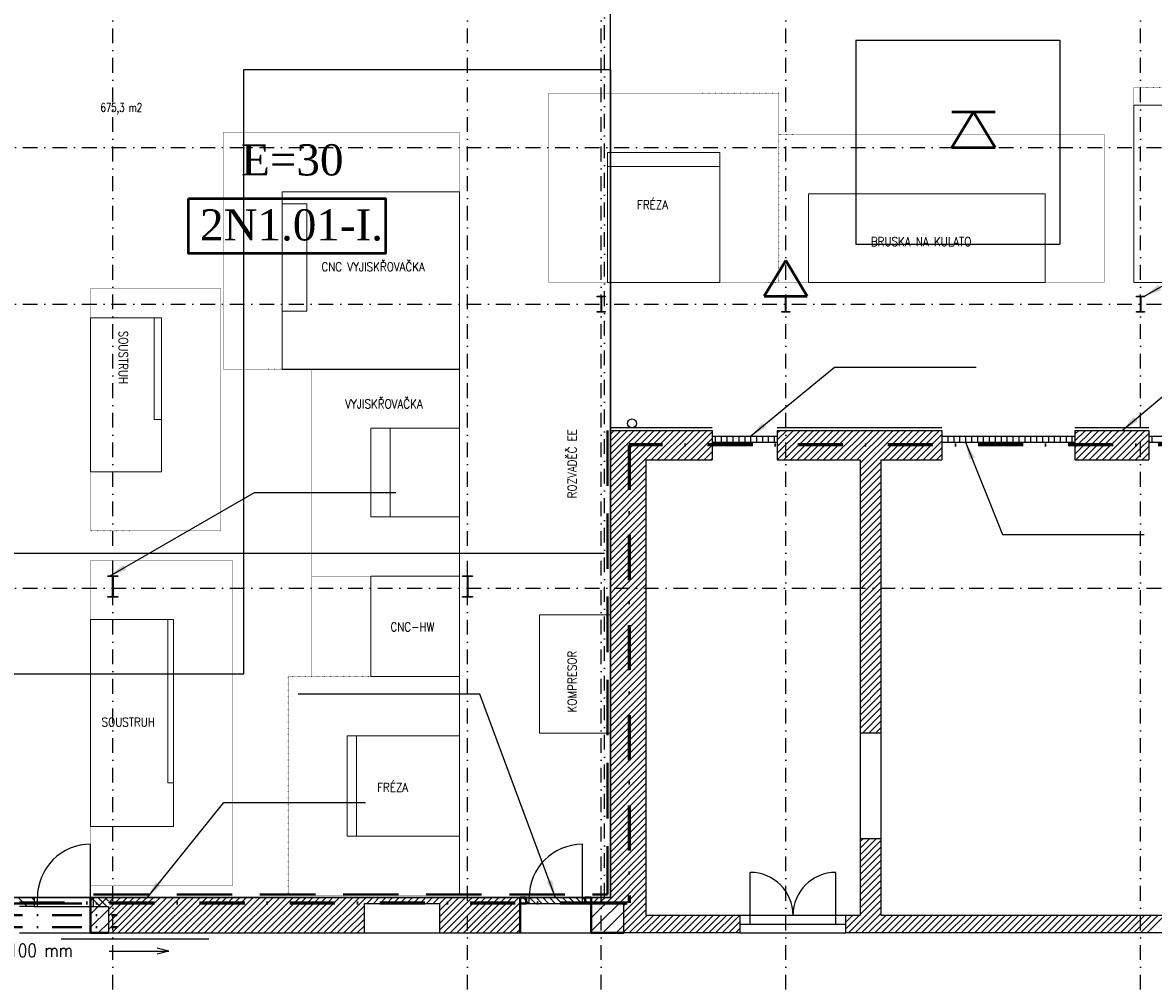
# Model space of a CAD drawing. Header units: millimetres. Extents: x 2886542 to 7567581, y -792623 to 134766.
# Tile 249 of 256: x 4902038 to 4921160, y -404342 to -388078. Entities that reach past the tile are written whole.
import ezdxf

# ---------------------------------------------------------------- set-up
doc = ezdxf.new("R2010")
doc.units = ezdxf.units.MM
for name, pattern in [('ACAD_ISO04W100', [30, 24, -3, 0, -3]), ('DASHDOT', [1, 0.5, -0.25, 0, -0.25]), ('DASHDOTX2', [50.8, 25.4, -12.7, 0, -12.7]), ('HIDDEN', [9.375, 6.25, -3.125]), ('TEČKOVANÁ', [0.25, 0, -0.25])]:
    doc.linetypes.add(name, pattern=pattern)
doc.layers.add('CKPROSTUPY_NADROVINOU', color=7, linetype='DASHDOT', lineweight=25)
doc.layers.add('IN_NS_TLUSTA', color=1, linetype='Continuous', lineweight=40)
doc.layers.add('IN_NS_VYPLNE OTVORU', color=16, linetype='Continuous')
doc.layers.add('požárničina', color=10, linetype='Continuous')
doc.styles.add('KOTY', font='SIMPLEX.SHX', dxfattribs={"width": 0.7})
doc.styles.add('ROMAND', font='romand.shx', dxfattribs={"width": 0.85})
doc.styles.add('ROMANT', font='romant')
doc.styles.get("Standard").update_dxf_attribs({"font": 'arial.ttf'})
doc.linetypes.add('HRANICE2', pattern='A,6.35,-2.54,[132,ltypeshp.shx,S=2.54,R=0,X=-2.54,Y=0],-2.54,25.4', length=36.83)
doc.dimstyles.new('úhlová', dxfattribs={"dimscale": 0.2, "dimtxt": 2.5, "dimasz": 1.5, "dimexe": 0, "dimexo": 3, "dimgap": 1, "dimtad": 1, "dimdec": 0, "dimzin": 0, "dimdsep": 46, "dimtxsty": 'ROMANT', "dimcen": 5, "dimclrd": 256, "dimclre": 256, "dimclrt": 7, "dimadec": 1, "dimazin": 0, "dimtfac": 1, "dimtdec": 0, "dimtix": 1, "dimtmove": 2, "dimatfit": 3, "dimfxl": 0, "dimtvp": 2, "dimtolj": 1, "dimtzin": 0, "dimarcsym": 0})

msp = doc.modelspace()

# ---------------------------------------------------------------- linework, layer by layer
at = {"layer": 'CKPROSTUPY_NADROVINOU', "color": 0, "ltscale": 500}
for p, q in [((4903563.4, -406428.5), (4903563.4, -379211)), ((4909563.4, -406428.5), (4909563.4, -379211)), ((4911823.4, -406428.5), (4911823.4, -379211)), ((4914943.4, -406428.5), (4914943.4, -379211)), ((4920943.4, -406428.5), (4920943.4, -379211)), ((4881037.4, -390187.4), (4945510.6, -390187.4)), ((4881037.4, -392837.4), (4945510.6, -392837.4)), ((4881037.4, -397642.4), (4945510.6, -397642.4))]:
    msp.add_line(p, q, dxfattribs=at)
at = {"layer": 'IN_NS_TLUSTA', "color": 0, "linetype": 'HIDDEN', "ltscale": 150}
for p in [(4911928.4, -394972.4), (4903238.4, -402822.4)]:
    msp.add_line(p, (4911928.4, -402822.4), dxfattribs=at)
at = {"layer": 'IN_NS_TLUSTA', "color": 0}
for p, q in [((4903188.4, -402872.4), (4903188.4, -403472.4)), ((4910453.4, -403472.4), (4910453.4, -402872.4)), ((4910453.4, -402872.4), (4910553.4, -402872.4)), ((4910553.4, -402972.4), (4910553.4, -402872.4)), ((4911553.4, -402872.4), (4911653.4, -402872.4)), ((4911553.4, -402972.4), (4911553.4, -402872.4)), ((4911653.4, -403472.4), (4911653.4, -402872.4)), ((4910453.4, -402972.4), (4910553.4, -402972.4)), ((4911553.4, -402972.4), (4911653.4, -402972.4)), ((4903188.4, -403472.4), (4903488.4, -403472.4)), ((4911653.4, -403472.4), (4912203.4, -403472.4))]:
    msp.add_line(p, q, dxfattribs=at)
at = {"layer": 'IN_NS_TLUSTA', "color": 0, "linetype": 'DASHDOT', "ltscale": 1000}
for p, q in [((4900538.4, -402972.4), (4903638.4, -402972.4)), ((4900538.4, -403172.4), (4903638.4, -403172.4)), ((4900538.4, -403372.4), (4903638.4, -403372.4))]:
    msp.add_line(p, q, dxfattribs=at)
at = {"layer": 'IN_NS_VYPLNE OTVORU', "color": 0, "linetype": 'DASHDOT', "ltscale": 500}
msp.add_line((4911878.4, -402872.4), (4911878.4, -383702.4), dxfattribs=at)
at = {"layer": 'IN_NS_VYPLNE OTVORU', "color": 0, "ltscale": 100}
for p, q in [((4911978.4, -402872.4), (4911978.4, -383702.4)), ((4885478.4, -397047.4), (4911878.4, -397047.4))]:
    msp.add_line(p, q, dxfattribs=at)
at = {"layer": 'IN_NS_VYPLNE OTVORU', "color": 0}
for p, q in [((4916128.4, -388372.4), (4916128.4, -391822.4)), ((4916128.4, -388372.4), (4919578.4, -388372.4)), ((4919578.4, -388372.4), (4919578.4, -391822.4)), ((4905778.4, -388872.4), (4911978.4, -388872.4)), ((4905778.4, -399092.4), (4905778.4, -388872.4)), ((4905778.4, -388872.4), (4905778.4, -388872.4)), ((4911978.4, -388872.4), (4911978.4, -402872.4)), ((4916128.4, -391822.4), (4919578.4, -391822.4)), ((4911755.9, -392712.6), (4911755.9, -392702.4)), ((4911755.9, -392702.4), (4911890.9, -392702.4)), ((4911805.1, -392712.6), (4911755.9, -392712.6)), ((4911820.1, -392947.2), (4911820.1, -392727.6)), ((4911826.7, -392727.6), (4911826.7, -392947.2)), ((4911890.9, -392712.6), (4911841.7, -392712.6)), ((4911890.9, -392702.4), (4911890.9, -392712.6)), ((4914875.9, -392712.6), (4914875.9, -392702.4)), ((4914875.9, -392702.4), (4915010.9, -392702.4)), ((4914925.1, -392712.6), (4914875.9, -392712.6)), ((4914940.1, -392947.2), (4914940.1, -392727.6)), ((4914946.7, -392727.6), (4914946.7, -392947.2)), ((4915010.9, -392712.6), (4914961.7, -392712.6)), ((4915010.9, -392702.4), (4915010.9, -392712.6)), ((4920875.9, -392712.6), (4920875.9, -392702.4)), ((4920875.9, -392702.4), (4921010.9, -392702.4)), ((4920925.1, -392712.6), (4920875.9, -392712.6)), ((4920940.1, -392947.2), (4920940.1, -392727.6)), ((4920946.7, -392727.6), (4920946.7, -392947.2)), ((4921010.9, -392712.6), (4920961.7, -392712.6)), ((4921010.9, -392702.4), (4921010.9, -392712.6)), ((4911755.9, -392972.4), (4911755.9, -392962.2)), ((4911755.9, -392962.2), (4911805.1, -392962.2)), ((4911890.9, -392972.4), (4911755.9, -392972.4)), ((4911841.7, -392962.2), (4911890.9, -392962.2)), ((4911890.9, -392962.2), (4911890.9, -392972.4)), ((4914875.9, -392972.4), (4914875.9, -392962.2)), ((4914875.9, -392962.2), (4914925.1, -392962.2)), ((4915010.9, -392972.4), (4914875.9, -392972.4)), ((4914961.7, -392962.2), (4915010.9, -392962.2)), ((4915010.9, -392962.2), (4915010.9, -392972.4)), ((4920875.9, -392972.4), (4920875.9, -392962.2)), ((4920875.9, -392962.2), (4920925.1, -392962.2)), ((4921010.9, -392972.4), (4920875.9, -392972.4)), ((4920961.7, -392962.2), (4921010.9, -392962.2)), ((4921010.9, -392962.2), (4921010.9, -392972.4)), ((4906428.4, -393937.1), (4909428.4, -393937.1)), ((4911978.4, -394972.4), (4911978.4, -402872.4)), ((4911978.4, -394972.4), (4913698.4, -394972.4)), ((4911978.4, -395036.1), (4912042.1, -394972.4)), ((4911978.4, -395148.3), (4912154.4, -394972.4)), ((4911978.4, -395260.6), (4912266.6, -394972.4)), ((4911978.4, -395372.8), (4912378.9, -394972.4)), ((4911978.4, -395485.1), (4912491.1, -394972.4)), ((4911978.4, -395597.3), (4912603.4, -394972.4)), ((4911978.4, -395709.6), (4912715.6, -394972.4)), ((4911978.4, -395821.8), (4912827.9, -394972.4)), ((4911978.4, -395934.1), (4912940.1, -394972.4)), ((4911978.4, -396046.3), (4913052.4, -394972.4)), ((4912664.6, -395472.4), (4913164.6, -394972.4)), ((4912776.9, -395472.4), (4913276.9, -394972.4)), ((4912889.1, -395472.4), (4913389.1, -394972.4)), ((4913001.4, -395472.4), (4913501.4, -394972.4)), ((4913113.7, -395472.4), (4913613.7, -394972.4)), ((4913225.9, -395472.4), (4913698.4, -394999.9)), ((4913698.4, -394972.4), (4913698.4, -395472.4)), ((4914798.4, -394972.4), (4914798.4, -395472.4)), ((4914798.4, -394972.4), (4917583.4, -394972.4)), ((4914798.4, -395022.4), (4914848.4, -394972.4)), ((4914798.4, -395134.7), (4914960.7, -394972.4)), ((4914798.4, -395246.9), (4915072.9, -394972.4)), ((4914798.4, -395359.2), (4915185.2, -394972.4)), ((4914798.4, -395471.4), (4915297.5, -394972.4)), ((4914909.7, -395472.4), (4915409.7, -394972.4)), ((4915022, -395472.4), (4915522, -394972.4)), ((4915134.2, -395472.4), (4915634.2, -394972.4)), ((4915246.5, -395472.4), (4915746.5, -394972.4)), ((4915358.7, -395472.4), (4915858.7, -394972.4)), ((4915471, -395472.4), (4915971, -394972.4)), ((4915583.2, -395472.4), (4916083.2, -394972.4)), ((4915695.5, -395472.4), (4916195.5, -394972.4)), ((4915807.7, -395472.4), (4916307.7, -394972.4)), ((4915920, -395472.4), (4916420, -394972.4)), ((4916032.2, -395472.4), (4916532.2, -394972.4)), ((4916144.5, -395472.4), (4916644.5, -394972.4)), ((4916203.4, -395525.7), (4916756.7, -394972.4)), ((4916203.4, -395638), (4916869, -394972.4)), ((4916203.4, -395750.2), (4916981.2, -394972.4)), ((4916593.5, -395472.4), (4917093.5, -394972.4)), ((4916705.8, -395472.4), (4917205.8, -394972.4)), ((4916818, -395472.4), (4917318, -394972.4)), ((4916930.3, -395472.4), (4917430.3, -394972.4)), ((4917042.5, -395472.4), (4917542.5, -394972.4)), ((4917154.8, -395472.4), (4917583.4, -395043.7)), ((4917583.4, -394972.4), (4917583.4, -395472.4)), ((4919833.4, -394972.4), (4919833.4, -395472.4)), ((4919833.4, -394972.4), (4921083.4, -394972.4)), ((4919833.4, -395038.8), (4919899.8, -394972.4)), ((4919833.4, -395151), (4920012.1, -394972.4)), ((4919833.4, -395263.3), (4920124.3, -394972.4)), ((4919833.4, -395375.6), (4920236.6, -394972.4)), ((4919848.8, -395472.4), (4920348.8, -394972.4)), ((4919961.1, -395472.4), (4920461.1, -394972.4)), ((4920073.4, -395472.4), (4920573.4, -394972.4)), ((4920185.6, -395472.4), (4920685.6, -394972.4)), ((4920297.9, -395472.4), (4920797.9, -394972.4)), ((4920410.1, -395472.4), (4920910.1, -394972.4)), ((4920943.4, -395051.3), (4921022.4, -394972.4)), ((4920943.4, -395163.6), (4921083.4, -395023.6)), ((4921083.4, -394972.4), (4921083.4, -395472.4)), ((4913338.2, -395472.4), (4913698.4, -395112.1)), ((4913450.4, -395472.4), (4913698.4, -395224.4)), ((4913698.4, -395072.4), (4914798.4, -395072.4)), ((4913698.4, -395172.4), (4914798.4, -395172.4)), ((4913748.4, -395072.4), (4913748.4, -395172.4)), ((4913848.4, -395072.4), (4913848.4, -395172.4)), ((4913948.4, -395072.4), (4913948.4, -395172.4)), ((4914048.4, -395072.4), (4914048.4, -395172.4)), ((4914148.4, -395072.4), (4914148.4, -395172.4)), ((4914248.4, -395072.4), (4914248.4, -395172.4)), ((4914348.4, -395072.4), (4914348.4, -395172.4)), ((4914448.4, -395072.4), (4914448.4, -395172.4)), ((4914548.4, -395072.4), (4914548.4, -395172.4)), ((4914648.4, -395072.4), (4914648.4, -395172.4)), ((4914748.4, -395072.4), (4914748.4, -395172.4)), ((4917267, -395472.4), (4917583.4, -395156)), ((4917583.4, -395072.4), (4919833.4, -395072.4)), ((4917583.4, -395172.4), (4919833.4, -395172.4)), ((4917683.4, -395072.4), (4917683.4, -395172.4)), ((4917783.4, -395072.4), (4917783.4, -395172.4)), ((4917883.4, -395072.4), (4917883.4, -395172.4)), ((4917983.4, -395072.4), (4917983.4, -395172.4)), ((4918083.4, -395072.4), (4918083.4, -395172.4)), ((4918183.4, -395072.4), (4918183.4, -395172.4)), ((4918283.4, -395072.4), (4918283.4, -395172.4)), ((4918383.4, -395072.4), (4918383.4, -395172.4)), ((4918483.4, -395072.4), (4918483.4, -395172.4)), ((4918583.4, -395072.4), (4918583.4, -395172.4)), ((4918683.4, -395072.4), (4918683.4, -395172.4)), ((4918783.4, -395072.4), (4918783.4, -395172.4)), ((4918883.4, -395072.4), (4918883.4, -395172.4)), ((4918983.4, -395072.4), (4918983.4, -395172.4)), ((4919083.4, -395072.4), (4919083.4, -395172.4)), ((4919183.4, -395072.4), (4919183.4, -395172.4)), ((4919283.4, -395072.4), (4919283.4, -395172.4)), ((4919383.4, -395072.4), (4919383.4, -395172.4)), ((4919483.4, -395072.4), (4919483.4, -395172.4)), ((4919583.4, -395072.4), (4919583.4, -395172.4)), ((4919683.4, -395072.4), (4919683.4, -395172.4)), ((4919783.4, -395072.4), (4919783.4, -395172.4)), ((4920522.4, -395472.4), (4920943.4, -395051.3)), ((4920634.6, -395472.4), (4920943.4, -395163.6)), ((4920943.4, -395275.8), (4921083.4, -395135.8)), ((4921083.4, -395072.4), (4922183.4, -395072.4)), ((4921083.4, -395172.4), (4922183.4, -395172.4)), ((4921133.4, -395072.4), (4921133.4, -395172.4)), ((4913562.7, -395472.4), (4913698.4, -395336.6)), ((4917379.3, -395472.4), (4917583.4, -395268.2)), ((4917491.5, -395472.4), (4917583.4, -395380.5)), ((4920746.9, -395472.4), (4920943.4, -395275.8)), ((4920859.1, -395472.4), (4920943.4, -395388.1)), ((4920943.4, -395388.1), (4921083.4, -395248.1)), ((4920971.4, -395472.4), (4921083.4, -395360.3)), ((4911978.4, -396158.6), (4912578.4, -395558.6)), ((4912578.4, -395472.4), (4912578.4, -403172.4)), ((4912578.4, -395472.4), (4913698.4, -395472.4)), ((4913674.9, -395472.4), (4913698.4, -395448.9)), ((4914798.4, -395472.4), (4916203.4, -395472.4)), ((4916203.4, -395472.4), (4916203.4, -400087.4)), ((4916203.4, -395862.5), (4916553.4, -395512.5)), ((4916553.4, -395472.4), (4917583.4, -395472.4)), ((4916553.4, -395472.4), (4916553.4, -400087.4)), ((4919833.4, -395472.4), (4921083.4, -395472.4)), ((4911978.4, -396270.9), (4912578.4, -395670.9)), ((4911978.4, -396383.1), (4912578.4, -395783.1)), ((4916203.4, -395974.7), (4916553.4, -395624.7)), ((4916203.4, -396087), (4916553.4, -395737)), ((4911978.4, -396495.4), (4912578.4, -395895.4)), ((4916203.4, -396199.2), (4916553.4, -395849.2)), ((4916203.4, -396311.5), (4916553.4, -395961.5)), ((4911978.4, -396607.6), (4912578.4, -396007.6)), ((4911978.4, -396719.9), (4912578.4, -396119.9)), ((4916203.4, -396423.7), (4916553.4, -396073.7)), ((4916203.4, -396536), (4916553.4, -396186)), ((4911978.4, -396832.1), (4912578.4, -396232.1)), ((4911978.4, -396944.4), (4912578.4, -396344.4)), ((4916203.4, -396648.2), (4916553.4, -396298.2)), ((4911978.4, -397056.6), (4912578.4, -396456.6)), ((4911978.4, -397168.9), (4912578.4, -396568.9)), ((4916203.4, -396760.5), (4916553.4, -396410.5)), ((4916203.4, -396872.7), (4916553.4, -396522.7)), ((4911978.4, -397281.1), (4912578.4, -396681.1)), ((4916203.4, -396985), (4916553.4, -396635)), ((4916203.4, -397097.2), (4916553.4, -396747.2)), ((4911978.4, -397393.4), (4912578.4, -396793.4)), ((4911978.4, -397505.6), (4912578.4, -396905.6)), ((4916203.4, -397209.5), (4916553.4, -396859.5)), ((4911978.4, -397617.9), (4912578.4, -397017.9)), ((4912066.2, -397642.4), (4912578.4, -397130.1)), ((4916203.4, -397321.8), (4916553.4, -396971.8)), ((4916203.4, -397434), (4916553.4, -397084)), ((4912178.4, -397642.4), (4912578.4, -397242.4)), ((4916203.4, -397546.3), (4916553.4, -397196.3)), ((4916219.6, -397642.4), (4916553.4, -397308.5)), ((4903478.4, -397445.1), (4903478.4, -397432.4)), ((4903478.4, -397432.4), (4903648.4, -397432.4)), ((4903541.4, -397445.1), (4903478.4, -397445.1)), ((4903559.4, -397761.7), (4903559.4, -397463.1)), ((4903567.4, -397463.1), (4903567.4, -397761.7)), ((4903648.4, -397445.1), (4903585.4, -397445.1)), ((4903648.4, -397432.4), (4903648.4, -397445.1)), ((4909478.4, -397445.1), (4909478.4, -397432.4)), ((4909478.4, -397432.4), (4909648.4, -397432.4)), ((4909541.4, -397445.1), (4909478.4, -397445.1)), ((4909559.4, -397761.7), (4909559.4, -397463.1)), ((4909567.4, -397463.1), (4909567.4, -397761.7)), ((4909648.4, -397445.1), (4909585.4, -397445.1)), ((4909648.4, -397432.4), (4909648.4, -397445.1)), ((4912290.7, -397642.4), (4912578.4, -397354.7)), ((4912402.9, -397642.4), (4912578.4, -397466.9)), ((4916331.8, -397642.4), (4916553.4, -397420.8)), ((4916444.1, -397642.4), (4916553.4, -397533)), ((4911978.4, -397730.1), (4912066.2, -397642.4)), ((4911978.4, -397842.4), (4912178.4, -397642.4)), ((4911978.4, -397954.7), (4912290.7, -397642.4)), ((4911978.4, -398066.9), (4912402.9, -397642.4)), ((4911978.4, -398179.2), (4912515.2, -397642.4)), ((4911978.4, -398291.4), (4912578.4, -397691.4)), ((4912515.2, -397642.4), (4912578.4, -397579.2)), ((4916203.4, -397658.5), (4916219.6, -397642.4)), ((4916203.4, -397770.8), (4916331.8, -397642.4)), ((4916203.4, -397883), (4916444.1, -397642.4)), ((4916203.4, -397995.3), (4916553.4, -397645.3)), ((4903478.4, -397792.4), (4903478.4, -397779.7)), ((4903478.4, -397779.7), (4903541.4, -397779.7)), ((4903648.4, -397792.4), (4903478.4, -397792.4)), ((4903559.4, -397761.7), (4903559.4, -397761.7)), ((4903585.4, -397779.7), (4903648.4, -397779.7)), ((4903648.4, -397779.7), (4903648.4, -397792.4)), ((4909478.4, -397792.4), (4909478.4, -397779.7)), ((4909478.4, -397779.7), (4909541.4, -397779.7)), ((4909648.4, -397792.4), (4909478.4, -397792.4)), ((4909559.4, -397761.7), (4909559.4, -397761.7)), ((4909585.4, -397779.7), (4909648.4, -397779.7)), ((4909648.4, -397779.7), (4909648.4, -397792.4)), ((4911978.4, -398403.7), (4912578.4, -397803.7)), ((4916203.4, -398107.5), (4916553.4, -397757.5)), ((4916203.4, -398219.8), (4916553.4, -397869.8)), ((4911978.4, -398515.9), (4912578.4, -397915.9)), ((4911978.4, -398628.2), (4912578.4, -398028.2)), ((4916203.4, -398332), (4916553.4, -397982)), ((4916203.4, -398444.3), (4916553.4, -398094.3)), ((4911978.4, -398740.4), (4912578.4, -398140.4)), ((4911978.4, -398852.7), (4912578.4, -398252.7)), ((4916203.4, -398556.5), (4916553.4, -398206.5)), ((4911978.4, -398964.9), (4912578.4, -398364.9)), ((4911978.4, -399077.2), (4912578.4, -398477.2)), ((4916203.4, -398668.8), (4916553.4, -398318.8)), ((4916203.4, -398781), (4916553.4, -398431)), ((4911978.4, -399189.4), (4912578.4, -398589.4)), ((4916203.4, -398893.3), (4916553.4, -398543.3)), ((4916203.4, -399005.6), (4916553.4, -398655.6)), ((4911978.4, -399301.7), (4912578.4, -398701.7)), ((4911978.4, -399413.9), (4912578.4, -398813.9)), ((4916203.4, -399117.8), (4916553.4, -398767.8)), ((4911978.4, -399526.2), (4912578.4, -398926.2)), ((4911978.4, -399638.4), (4912578.4, -399038.4)), ((4916203.4, -399230.1), (4916553.4, -398880.1)), ((4916203.4, -399342.3), (4916553.4, -398992.3)), ((4900688.4, -399092.4), (4905778.4, -399092.4)), ((4911978.4, -399750.7), (4912578.4, -399150.7)), ((4916203.4, -399454.6), (4916553.4, -399104.6)), ((4916203.4, -399566.8), (4916553.4, -399216.8)), ((4911978.4, -399863), (4912578.4, -399263)), ((4911978.4, -399975.2), (4912578.4, -399375.2)), ((4916203.4, -399679.1), (4916553.4, -399329.1)), ((4916203.4, -399791.3), (4916553.4, -399441.3)), ((4911978.4, -400087.5), (4912578.4, -399487.5)), ((4911978.4, -400199.7), (4912578.4, -399599.7)), ((4916203.4, -399903.6), (4916553.4, -399553.6)), ((4911978.4, -400312), (4912578.4, -399712)), ((4911978.4, -400424.2), (4912578.4, -399824.2)), ((4916203.4, -400015.8), (4916553.4, -399665.8)), ((4916244.1, -400087.4), (4916553.4, -399778.1)), ((4911978.4, -400536.5), (4912578.4, -399936.5)), ((4916356.4, -400087.4), (4916553.4, -399890.3)), ((4916468.6, -400087.4), (4916553.4, -400002.6)), ((4911978.4, -400648.7), (4912578.4, -400048.7)), ((4911978.4, -400761), (4912578.4, -400161)), ((4916203.4, -400087.4), (4916553.4, -400087.4)), ((4911978.4, -400873.2), (4912578.4, -400273.2)), ((4911978.4, -400985.5), (4912578.4, -400385.5)), ((4911978.4, -401097.7), (4912578.4, -400497.7)), ((4911978.4, -401210), (4912578.4, -400610)), ((4911978.4, -401322.2), (4912578.4, -400722.2)), ((4911978.4, -401434.5), (4912578.4, -400834.5)), ((4911978.4, -401546.8), (4912578.4, -400946.8)), ((4911978.4, -401659), (4912578.4, -401059)), ((4911978.4, -401771.3), (4912578.4, -401171.3)), ((4911978.4, -401883.5), (4912578.4, -401283.5)), ((4911978.4, -401995.8), (4912578.4, -401395.8)), ((4911978.4, -402108), (4912578.4, -401508)), ((4911978.4, -402220.3), (4912578.4, -401620.3)), ((4911978.4, -402332.5), (4912578.4, -401732.5)), ((4911978.4, -402444.8), (4912578.4, -401844.8)), ((4916203.4, -401872.4), (4916203.4, -403172.4)), ((4916203.4, -401872.4), (4916553.4, -401872.4)), ((4916203.4, -401924.1), (4916255.2, -401872.4)), ((4916203.4, -402036.4), (4916367.4, -401872.4)), ((4916203.4, -402148.6), (4916479.7, -401872.4)), ((4916203.4, -402260.9), (4916553.4, -401910.9)), ((4916553.4, -401872.4), (4916553.4, -403172.4)), ((4903188.4, -402872.3), (4903188.4, -401972.3)), ((4911503.4, -402872.4), (4911503.4, -401972.4)), ((4911978.4, -402557), (4912578.4, -401957)), ((4911978.4, -402669.3), (4912578.4, -402069.3)), ((4916203.4, -402373.1), (4916553.4, -402023.1)), ((4911899.8, -402972.4), (4912578.4, -402293.8)), ((4911978.4, -402781.5), (4912578.4, -402181.5)), ((4916203.4, -402485.4), (4916553.4, -402135.4)), ((4916203.4, -402597.7), (4916553.4, -402247.7)), ((4912012.1, -402972.4), (4912578.4, -402406)), ((4914340.9, -403172.4), (4914340.9, -402447.4)), ((4915790.9, -403172.4), (4915790.9, -402447.4)), ((4916203.4, -402709.9), (4916553.4, -402359.9)), ((4916203.4, -402822.2), (4916553.4, -402472.2)), ((4912124.3, -402972.4), (4912578.4, -402518.3)), ((4912203.4, -403005.6), (4912578.4, -402630.6)), ((4916203.4, -402934.4), (4916553.4, -402584.4)), ((4900688.4, -402872.4), (4902238.4, -402872.4)), ((4911978.4, -402872.4), (4900688.4, -402872.4)), ((4902238.4, -403022.3), (4902238.4, -402872.4)), ((4902238.4, -402872.4), (4903238.4, -402872.4)), ((4902288.4, -403022.3), (4902288.4, -402872.3)), ((4903188.4, -403022.3), (4903188.4, -402872.3)), ((4903188.4, -402872.3), (4903238.4, -402872.3)), ((4903238.4, -403022.3), (4903238.4, -402872.4)), ((4903238.4, -402872.4), (4911978.4, -402872.4)), ((4903563.4, -402889.2), (4903580.3, -402872.4)), ((4903563.4, -403001.5), (4903692.5, -402872.4)), ((4903563.4, -403113.7), (4903804.8, -402872.4)), ((4903563.4, -403226), (4903917, -402872.4)), ((4903563.4, -403338.3), (4904029.3, -402872.4)), ((4903563.4, -403450.5), (4904141.5, -402872.4)), ((4903653.8, -403472.4), (4904253.8, -402872.4)), ((4903766.1, -403472.4), (4904366.1, -402872.4)), ((4903878.3, -403472.4), (4904478.3, -402872.4)), ((4903990.6, -403472.4), (4904590.6, -402872.4)), ((4904102.8, -403472.4), (4904702.8, -402872.4)), ((4904215.1, -403472.4), (4904815.1, -402872.4)), ((4904327.3, -403472.4), (4904927.3, -402872.4)), ((4904439.6, -403472.4), (4905039.6, -402872.4)), ((4904551.8, -403472.4), (4905151.8, -402872.4)), ((4904664.1, -403472.4), (4905264.1, -402872.4)), ((4904776.3, -403472.4), (4905376.3, -402872.4)), ((4904888.6, -403472.4), (4905488.6, -402872.4)), ((4905000.8, -403472.4), (4905600.8, -402872.4)), ((4905113.1, -403472.4), (4905713.1, -402872.4)), ((4905225.3, -403472.4), (4905825.3, -402872.4)), ((4905337.6, -403472.4), (4905937.6, -402872.4)), ((4905449.9, -403472.4), (4906049.9, -402872.4)), ((4905562.1, -403472.4), (4906162.1, -402872.4)), ((4905674.4, -403472.4), (4906274.4, -402872.4)), ((4905786.6, -403472.4), (4906386.6, -402872.4)), ((4905898.9, -403472.4), (4906498.9, -402872.4)), ((4906011.1, -403472.4), (4906611.1, -402872.4)), ((4906123.4, -403472.4), (4906723.4, -402872.4)), ((4906235.6, -403472.4), (4906835.6, -402872.4)), ((4906347.9, -403472.4), (4906947.9, -402872.4)), ((4906460.1, -403472.4), (4907060.1, -402872.4)), ((4906572.4, -403472.4), (4907172.4, -402872.4)), ((4906684.6, -403472.4), (4907284.6, -402872.4)), ((4906796.9, -403472.4), (4907396.9, -402872.4)), ((4906909.1, -403472.4), (4907509.1, -402872.4)), ((4907021.4, -403472.4), (4907621.4, -402872.4)), ((4907133.7, -403472.4), (4907733.7, -402872.4)), ((4907245.9, -403472.4), (4907845.9, -402872.4)), ((4907858.1, -402972.4), (4907958.2, -402872.4)), ((4907970.4, -402972.4), (4908070.4, -402872.4)), ((4908082.6, -402972.4), (4908182.7, -402872.4)), ((4908194.9, -402972.4), (4908294.9, -402872.4)), ((4908307.2, -402972.4), (4908407.2, -402872.4)), ((4908419.4, -402972.4), (4908519.4, -402872.4)), ((4908531.7, -402972.4), (4908631.7, -402872.4)), ((4908643.9, -402972.4), (4908743.9, -402872.4)), ((4908756.2, -402972.4), (4908856.2, -402872.4)), ((4908868.4, -402972.4), (4908968.4, -402872.4)), ((4908980.7, -402972.4), (4909080.7, -402872.4)), ((4909092.9, -402972.4), (4909192.9, -402872.4)), ((4909093.4, -403084.2), (4909305.2, -402872.4)), ((4909093.4, -403196.4), (4909417.4, -402872.4)), ((4909093.4, -403308.7), (4909529.7, -402872.4)), ((4909563.4, -402950.9), (4909642, -402872.4)), ((4909563.4, -403063.2), (4909754.2, -402872.4)), ((4909563.4, -403175.4), (4909866.5, -402872.4)), ((4909563.4, -403287.7), (4909978.7, -402872.4)), ((4909563.4, -403399.9), (4910091, -402872.4)), ((4909603.2, -403472.4), (4910203.2, -402872.4)), ((4909715.5, -403472.4), (4910315.5, -402872.4)), ((4909827.7, -403472.4), (4910427.7, -402872.4)), ((4910553.4, -402872.4), (4911553.4, -402872.4)), ((4910603.4, -402972.4), (4910603.4, -402872.4)), ((4911503.4, -402972.4), (4911503.4, -402872.4)), ((4911653.4, -402882), (4911663.1, -402872.4)), ((4911675.3, -402972.4), (4911775.3, -402872.4)), ((4911823.4, -402936.5), (4911887.6, -402872.4)), ((4912203.4, -403117.8), (4912578.4, -402742.8)), ((4912203.4, -403230.1), (4912578.4, -402855.1)), ((4916203.4, -403046.7), (4916553.4, -402696.7)), ((4916203.4, -403158.9), (4916553.4, -402808.9)), ((4902238.4, -403022.3), (4901988.4, -403022.3)), ((4902238.4, -403022.3), (4903238.4, -403022.3)), ((4903238.4, -403022.3), (4903488.4, -403022.3)), ((4903488.4, -402964.2), (4903563.4, -402889.2)), ((4903488.4, -403076.5), (4903563.4, -403001.5)), ((4903488.4, -403022.3), (4903488.4, -403472.4)), ((4907358.2, -403472.4), (4907818.4, -403012.1)), ((4907818.4, -403472.4), (4907818.4, -402972.4)), ((4907818.4, -402972.4), (4909093.4, -402972.4)), ((4909093.4, -403420.9), (4909563.4, -402950.9)), ((4909093.4, -403472.4), (4909093.4, -402972.4)), ((4909154.2, -403472.4), (4909563.4, -403063.2)), ((4909940, -403472.4), (4910453.4, -402958.9)), ((4910052.2, -403472.4), (4910453.4, -403071.2)), ((4910453.4, -403472.4), (4910453.4, -402972.4)), ((4910453.4, -402972.4), (4912203.4, -402972.4)), ((4910553.4, -402972.4), (4911553.4, -402972.4)), ((4911787.6, -402972.4), (4911823.4, -402936.5)), ((4912203.4, -403342.3), (4912578.4, -402967.3)), ((4912203.4, -403472.4), (4912203.4, -402972.4)), ((4916002.2, -403472.4), (4916553.4, -402921.2)), ((4916114.5, -403472.4), (4916553.4, -403033.4)), ((4903488.4, -403188.7), (4903563.4, -403113.7)), ((4903488.4, -403301), (4903563.4, -403226)), ((4907470.4, -403472.4), (4907818.4, -403124.4)), ((4907582.7, -403472.4), (4907818.4, -403236.6)), ((4909266.5, -403472.4), (4909563.4, -403175.4)), ((4910164.5, -403472.4), (4910453.4, -403183.4)), ((4912203.4, -403454.6), (4912578.4, -403079.6)), ((4912297.9, -403472.4), (4912597.9, -403172.4)), ((4912410.1, -403472.4), (4912710.1, -403172.4)), ((4912522.4, -403472.4), (4912822.4, -403172.4)), ((4912578.4, -403172.4), (4914173.4, -403172.4)), ((4912634.6, -403472.4), (4912934.6, -403172.4)), ((4912746.9, -403472.4), (4913046.9, -403172.4)), ((4912859.1, -403472.4), (4913159.1, -403172.4)), ((4912971.4, -403472.4), (4913271.4, -403172.4)), ((4913083.6, -403472.4), (4913383.6, -403172.4)), ((4913195.9, -403472.4), (4913495.9, -403172.4)), ((4913308.1, -403472.4), (4913608.1, -403172.4)), ((4913420.4, -403472.4), (4913720.4, -403172.4)), ((4913532.6, -403472.4), (4913832.6, -403172.4)), ((4913644.9, -403472.4), (4913944.9, -403172.4)), ((4913757.1, -403472.4), (4914057.1, -403172.4)), ((4913869.4, -403472.4), (4914169.4, -403172.4)), ((4914173.4, -403472.4), (4914173.4, -403172.4)), ((4914173.4, -403172.4), (4915958.4, -403172.4)), ((4914340.9, -403322.4), (4914340.9, -403172.4)), ((4915790.9, -403322.4), (4915790.9, -403172.4)), ((4915958.4, -403472.4), (4915958.4, -403172.4)), ((4915958.4, -403172.4), (4916203.4, -403172.4)), ((4915958.4, -403179.4), (4915965.5, -403172.4)), ((4915958.4, -403291.7), (4916077.7, -403172.4)), ((4915958.4, -403403.9), (4916190, -403172.4)), ((4916226.7, -403472.4), (4916553.4, -403145.7)), ((4916339, -403472.4), (4916639, -403172.4)), ((4916451.2, -403472.4), (4916751.2, -403172.4)), ((4916553.4, -403172.4), (4925113.4, -403172.4)), ((4916563.5, -403472.4), (4916863.5, -403172.4)), ((4916675.7, -403472.4), (4916975.7, -403172.4)), ((4916788, -403472.4), (4917088, -403172.4)), ((4916900.2, -403472.4), (4917200.2, -403172.4)), ((4917012.5, -403472.4), (4917312.5, -403172.4)), ((4917124.7, -403472.4), (4917424.7, -403172.4)), ((4917237, -403472.4), (4917537, -403172.4)), ((4917349.3, -403472.4), (4917649.3, -403172.4)), ((4917461.5, -403472.4), (4917761.5, -403172.4)), ((4917573.8, -403472.4), (4917873.8, -403172.4)), ((4917686, -403472.4), (4917986, -403172.4)), ((4917798.3, -403472.4), (4918098.3, -403172.4)), ((4917910.5, -403472.4), (4918210.5, -403172.4)), ((4918022.8, -403472.4), (4918322.8, -403172.4)), ((4918135, -403472.4), (4918435, -403172.4)), ((4918247.3, -403472.4), (4918547.3, -403172.4)), ((4918359.5, -403472.4), (4918659.5, -403172.4)), ((4918471.8, -403472.4), (4918771.8, -403172.4)), ((4918584, -403472.4), (4918884, -403172.4)), ((4918696.3, -403472.4), (4918996.3, -403172.4)), ((4918808.5, -403472.4), (4919108.5, -403172.4)), ((4918920.8, -403472.4), (4919220.8, -403172.4)), ((4919033.1, -403472.4), (4919333.1, -403172.4)), ((4919145.3, -403472.4), (4919445.3, -403172.4)), ((4919257.6, -403472.4), (4919557.6, -403172.4)), ((4919369.8, -403472.4), (4919669.8, -403172.4)), ((4919482.1, -403472.4), (4919782.1, -403172.4)), ((4919594.3, -403472.4), (4919894.3, -403172.4)), ((4919706.6, -403472.4), (4920006.6, -403172.4)), ((4919818.8, -403472.4), (4920118.8, -403172.4)), ((4919931.1, -403472.4), (4920231.1, -403172.4)), ((4920043.3, -403472.4), (4920343.3, -403172.4)), ((4920155.6, -403472.4), (4920455.6, -403172.4)), ((4920267.8, -403472.4), (4920567.8, -403172.4)), ((4920380.1, -403472.4), (4920680.1, -403172.4)), ((4920492.3, -403472.4), (4920792.3, -403172.4)), ((4920604.6, -403472.4), (4920904.6, -403172.4)), ((4920716.8, -403472.4), (4920943.4, -403245.8)), ((4920943.4, -403245.8), (4921016.8, -403172.4)), ((4920943.4, -403358.1), (4921129.1, -403172.4)), ((4920943.4, -403470.3), (4921241.4, -403172.4)), ((4921053.6, -403472.4), (4921353.6, -403172.4)), ((4903488.4, -403413.3), (4903563.4, -403338.3)), ((4903541.5, -403472.4), (4903563.4, -403450.5)), ((4907694.9, -403472.4), (4907818.4, -403348.9)), ((4909378.7, -403472.4), (4909563.4, -403287.7)), ((4909491, -403472.4), (4909563.4, -403399.9)), ((4910276.7, -403472.4), (4910453.4, -403295.7)), ((4910389, -403472.4), (4910453.4, -403408)), ((4913981.7, -403472.4), (4914173.4, -403280.6)), ((4914093.9, -403472.4), (4914173.4, -403392.9)), ((4914173.4, -403322.4), (4915958.4, -403322.4)), ((4920829.1, -403472.4), (4920943.4, -403358.1)), ((4902688.4, -403572.4), (4905188.4, -403572.4)), ((4903488.4, -403472.4), (4907818.4, -403472.4)), ((4907807.2, -403472.4), (4907818.4, -403461.1)), ((4909093.4, -403472.4), (4910453.4, -403472.4)), ((4914173.4, -403472.4), (4912203.4, -403472.4)), ((4930578.4, -403472.4), (4915958.4, -403472.4)), ((4920941.4, -403472.4), (4920943.4, -403470.3)), ((4903500.3, -403780.7), (4904513, -403780.7)), ((4904513, -403780.7), (4904316.4, -403731.4)), ((4904513, -403780.7), (4904316.4, -403830))]:
    msp.add_line(p, q, dxfattribs=at)
at = {"layer": 'IN_NS_VYPLNE OTVORU', "color": 0, "linetype": 'TEČKOVANÁ', "lineweight": 13, "ltscale": 20}
for p, q in [((4910928.4, -389272.4), (4910928.4, -392472.4)), ((4914828.4, -389272.4), (4910928.4, -389272.4)), ((4914828.4, -389272.4), (4914828.4, -392472.4)), ((4923428.4, -389172.4), (4920828.4, -389172.4)), ((4920828.4, -389172.4), (4920828.4, -389472.4)), ((4905428.4, -389937.1), (4905428.4, -393937.1)), ((4909428.4, -389937.1), (4905428.4, -389937.1)), ((4909428.4, -390937.1), (4909428.4, -389937.1)), ((4920328.4, -389972.4), (4914828.4, -389972.4)), ((4914828.4, -389972.4), (4914828.4, -392472.4)), ((4920328.4, -392472.4), (4920328.4, -389972.4)), ((4910928.4, -392472.4), (4911928.4, -392472.4)), ((4913828.4, -392472.4), (4914828.4, -392472.4)), ((4914828.4, -392472.4), (4915328.4, -392472.4)), ((4919328.4, -392472.4), (4920328.4, -392472.4)), ((4903188.4, -392572.4), (4905388.4, -392572.4)), ((4903188.4, -393072.4), (4903188.4, -392572.4)), ((4905388.4, -392572.4), (4905388.4, -396672.4)), ((4905428.4, -393937.1), (4906428.4, -393937.1)), ((4906428.4, -393937.1), (4909428.4, -393937.1)), ((4906928.4, -397437.1), (4906928.4, -393937.1)), ((4903188.4, -396672.4), (4903188.4, -395672.4)), ((4905388.4, -396672.4), (4903188.4, -396672.4)), ((4905588.4, -397172.4), (4903188.4, -397172.4)), ((4903188.4, -397172.4), (4903188.4, -398172.4)), ((4905588.4, -402672.4), (4905588.4, -397172.4)), ((4907928.4, -397437.1), (4906928.4, -397437.1)), ((4906928.4, -399137.1), (4906928.4, -397437.1)), ((4906528.4, -402837.1), (4906528.4, -399137.1)), ((4906528.4, -399137.1), (4907928.4, -399137.1)), ((4903188.4, -401672.4), (4903188.4, -402672.4)), ((4903188.4, -402672.4), (4905588.4, -402672.4)), ((4909428.4, -402837.1), (4906528.4, -402837.1))]:
    msp.add_line(p, q, dxfattribs=at)
at = {"layer": 'IN_NS_VYPLNE OTVORU', "color": 0, "linetype": 'Continuous', "lineweight": 15}
for p, q in [((4920828.4, -389472.4), (4920828.4, -392472.4)), ((4922428.4, -389472.4), (4920828.4, -389472.4)), ((4911928.4, -390272.4), (4913828.4, -390272.4)), ((4911928.4, -390508.5), (4911928.4, -390272.4)), ((4913828.4, -390272.4), (4913828.4, -390508.5)), ((4911928.4, -390508.5), (4911928.4, -392472.4)), ((4911928.4, -390508.5), (4913828.4, -390508.5)), ((4913828.4, -392472.4), (4913828.4, -390508.5)), ((4906428.4, -390937.1), (4906428.4, -391139.8)), ((4909428.4, -390937.1), (4906428.4, -390937.1)), ((4909428.4, -393937.1), (4909428.4, -390937.1)), ((4915328.4, -390972.4), (4915328.4, -392472.4)), ((4919328.4, -390972.4), (4915328.4, -390972.4)), ((4919328.4, -392472.4), (4919328.4, -390972.4)), ((4906844.2, -391139.8), (4906428.4, -391139.8)), ((4906428.4, -392957.6), (4906428.4, -391139.8)), ((4906844.2, -392957.6), (4906844.2, -391139.8)), ((4911928.4, -392472.4), (4913828.4, -392472.4)), ((4915328.4, -392472.4), (4919328.4, -392472.4)), ((4920828.4, -392472.4), (4922428.4, -392472.4)), ((4903188.4, -393072.4), (4903188.4, -395672.4)), ((4904264.6, -393072.4), (4903188.4, -393072.4)), ((4904264.6, -393072.4), (4904264.6, -394786.6)), ((4904264.6, -393072.4), (4904388.4, -393072.4)), ((4904388.4, -393072.4), (4904388.4, -394786.6)), ((4906428.4, -392957.6), (4906428.4, -393937.1)), ((4906428.4, -392957.6), (4906844.2, -392957.6)), ((4909428.4, -393937.1), (4909428.4, -394937.1)), ((4904264.6, -394786.6), (4904388.4, -394786.6)), ((4904388.4, -395672.4), (4904388.4, -394786.6)), ((4907928.4, -396437.1), (4907928.4, -394937.1)), ((4907928.4, -394937.1), (4908251.8, -394937.1)), ((4909428.4, -394937.1), (4908251.8, -394937.1)), ((4908251.8, -396437.1), (4908251.8, -394937.1)), ((4909428.4, -396437.1), (4909428.4, -394937.1)), ((4903188.4, -395672.4), (4904388.4, -395672.4)), ((4907928.4, -396437.1), (4908251.8, -396437.1)), ((4908251.8, -396437.1), (4909428.4, -396437.1)), ((4909428.4, -396437.1), (4909428.4, -397437.1)), ((4907928.4, -397437.1), (4907928.4, -399137.1)), ((4909428.4, -397437.1), (4907928.4, -397437.1)), ((4909428.4, -399137.1), (4909428.4, -397437.1)), ((4903188.4, -398172.4), (4903188.4, -401672.4)), ((4904588.4, -398172.4), (4903188.4, -398172.4)), ((4904496.2, -398172.4), (4904496.2, -400932.5)), ((4904588.4, -398172.4), (4904588.4, -400932.5)), ((4907928.4, -399137.1), (4909428.4, -399137.1)), ((4909428.4, -399137.1), (4909428.4, -400137.1)), ((4907528.4, -401837.1), (4907528.4, -400137.1)), ((4907528.4, -400137.1), (4907681.7, -400137.1)), ((4909428.4, -400137.1), (4907681.7, -400137.1)), ((4907681.7, -401837.1), (4907681.7, -400137.1)), ((4909428.4, -401837.1), (4909428.4, -400137.1)), ((4904496.2, -400932.5), (4904588.4, -400932.5)), ((4904588.4, -401672.4), (4904588.4, -400932.5)), ((4903188.4, -401672.4), (4904588.4, -401672.4)), ((4907528.4, -401837.1), (4907681.7, -401837.1)), ((4907681.7, -401837.1), (4909428.4, -401837.1)), ((4909428.4, -401837.1), (4909428.4, -402837.1))]:
    msp.add_line(p, q, dxfattribs=at)
at = {"layer": 'IN_NS_VYPLNE OTVORU', "color": 0, "linetype": 'HRANICE2', "ltscale": 15}
for p, q in [((4911978.4, -394922.4), (4913698.4, -394922.4)), ((4914798.4, -394922.4), (4917583.4, -394922.4)), ((4919833.4, -394922.4), (4921083.4, -394922.4))]:
    msp.add_line(p, q, dxfattribs=at)
at = {"layer": 'IN_NS_VYPLNE OTVORU', "color": 0, "linetype": 'Continuous', "lineweight": 13, "ltscale": 20}
for p, q in [((4910778.4, -398092.4), (4910778.4, -400092.4)), ((4911978.4, -398092.4), (4910778.4, -398092.4)), ((4911978.4, -400092.4), (4911978.4, -398092.4)), ((4910778.4, -400092.4), (4911978.4, -400092.4))]:
    msp.add_line(p, q, dxfattribs=at)
at = {"layer": 'IN_NS_VYPLNE OTVORU', "color": 0, "ltscale": 50}
for p, q in [((4916203.4, -400087.4), (4916203.4, -401872.4)), ((4916553.4, -400087.4), (4916553.4, -401872.4)), ((4901988.4, -403472.4), (4903488.4, -403472.4)), ((4907818.4, -403472.4), (4909093.4, -403472.4)), ((4910453.4, -403472.4), (4911653.4, -403472.4)), ((4914173.4, -403472.4), (4915958.4, -403472.4))]:
    msp.add_line(p, q, dxfattribs=at)
at = {"layer": 'IN_NS_VYPLNE OTVORU', "color": 0, "lineweight": 30}
for p, q in [((4902115.1, -403022.3), (4901965.2, -402872.4)), ((4902238.4, -402921.1), (4902189.7, -402872.4)), ((4903188.4, -402927.5), (4903238.4, -402877.5)), ((4903238.4, -402877.5), (4903243.5, -402872.4)), ((4903462.1, -403022.3), (4903312.2, -402872.4)), ((4903318.1, -403022.3), (4903468, -402872.4)), ((4903488.4, -402936.3), (4903424.5, -402872.4)), ((4910596.4, -402972.4), (4910496.4, -402872.4)), ((4910708.7, -402972.4), (4910608.7, -402872.4)), ((4910820.9, -402972.4), (4910720.9, -402872.4)), ((4910933.2, -402972.4), (4910833.2, -402872.4)), ((4911045.4, -402972.4), (4910945.4, -402872.4)), ((4911157.7, -402972.4), (4911057.7, -402872.4)), ((4911270, -402972.4), (4911169.9, -402872.4)), ((4911382.2, -402972.4), (4911282.2, -402872.4)), ((4911494.5, -402972.4), (4911394.4, -402872.4)), ((4911606.7, -402972.4), (4911506.7, -402872.4)), ((4911653.4, -402906.8), (4911619, -402872.4)), ((4903188.4, -403152), (4903318.1, -403022.3)), ((4903188.4, -403376.5), (4903488.4, -403076.5)), ((4903349.9, -403022.3), (4903238.4, -402910.8)), ((4910484.2, -402972.4), (4910453.4, -402941.6)), ((4911653.4, -402993.7), (4911674.8, -402972.4)), ((4911653.4, -403218.2), (4911823.4, -403048.2)), ((4911823.4, -403048.2), (4911899.3, -402972.4)), ((4911823.4, -403272.7), (4912123.8, -402972.4)), ((4911848.3, -403472.4), (4912203.4, -403117.2)), ((4903317, -403472.4), (4903488.4, -403301)), ((4911653.4, -403442.7), (4911823.4, -403272.7)), ((4912072.8, -403472.4), (4912203.4, -403341.8))]:
    msp.add_line(p, q, dxfattribs=at)
at = {"layer": 'IN_NS_VYPLNE OTVORU', "color": 0}
msp.add_circle((4912344, -394855.6), 75, dxfattribs=at)
for centre, radius, start, end in [((4911805.1, -392727.6), 15, 0, 90), ((4911841.7, -392727.6), 15, 90, 180), ((4914925.1, -392727.6), 15, 0, 90), ((4914961.7, -392727.6), 15, 90, 180), ((4920925.1, -392727.6), 15, 0, 90), ((4920961.7, -392727.6), 15, 90, 180), ((4911805.1, -392947.2), 15, 270, 360), ((4911841.7, -392947.2), 15, 180, 270), ((4914925.1, -392947.2), 15, 270, 360), ((4914961.7, -392947.2), 15, 180, 270), ((4920925.1, -392947.2), 15, 270, 360), ((4920961.7, -392947.2), 15, 180, 270), ((4903541.4, -397463.1), 18, 0, 90), ((4903585.4, -397463.1), 18, 90, 180), ((4909541.4, -397463.1), 18, 0, 90), ((4909585.4, -397463.1), 18, 90, 180), ((4903541.4, -397761.7), 18, 270, 0), ((4903585.4, -397761.7), 18, 180, 270), ((4909541.4, -397761.7), 18, 270, 0), ((4909585.4, -397761.7), 18, 180, 270), ((4903188.4, -402872.3), 900, 89.99962, 180.00091), ((4911503.4, -402872.4), 900, 90, 180), ((4914340.9, -403172.4), 725, 360, 90), ((4915790.9, -403172.4), 725, 90, 180)]:
    msp.add_arc(centre, radius, start, end, dxfattribs=at)
at = {"layer": 'požárničina', "linetype": 'ACAD_ISO04W100', "lineweight": 50, "ltscale": 50, "extrusion": (0, 0, -1)}
for p, q in [((4917751.1, -390190.7), (4918116.3, -389583.8)), ((4917751.1, -389583.8), (4918481.5, -389583.8)), ((4918481.5, -390190.7), (4918116.3, -389583.8)), ((4917751.1, -390190.7), (4918481.5, -390190.7)), ((4914576.9, -392705.7), (4914942.1, -392098.8)), ((4915307.2, -392705.7), (4914942.1, -392098.8)), ((4914576.9, -392705.7), (4915307.2, -392705.7))]:
    msp.add_line(p, q, dxfattribs=at)
at = {"layer": 'požárničina', "linetype": 'DASHDOTX2', "lineweight": 60, "ltscale": 30}
for p, q in [((4937245.9, -395218), (4912294.2, -395218)), ((4912294.2, -395218), (4912294.2, -402964.5)), ((4900459.2, -402964.5), (4911502.1, -402964.5)), ((4911502.1, -402964.5), (4912294.2, -402964.5))]:
    msp.add_line(p, q, dxfattribs=at)
at = {"layer": 'požárničina', "color": 1, "linetype": 'Continuous', "lineweight": 50}
msp.add_lwpolyline([(4904841.4, -391053.2), (4908177.4, -391053.2), (4908177.2, -391983.9), (4904841.4, -391983.9)], close=True, dxfattribs=at)

# ---------------------------------------------------------------- texts
at = {"layer": 'IN_NS_TLUSTA', "color": 0, "linetype": 'Continuous', "lineweight": 50, "style": 'ROMAND', "width": 0.85}
msp.add_text('3x I160, dl. 3100 mm', height=220, rotation=360, dxfattribs=at).set_placement((4900035.1, -403877.9))
at = {"layer": 'IN_NS_VYPLNE OTVORU', "color": 0, "linetype": 'Continuous', "lineweight": 50, "style": 'KOTY', "width": 0.7}
msp.add_text('675,3 m2', height=150, dxfattribs=at).set_placement((4903357, -389587.9))
at = {"layer": 'IN_NS_VYPLNE OTVORU', "color": 0, "linetype": 'Continuous', "lineweight": 50, "style": 'ROMAND', "width": 0.85}
for s, rotation, p in [('FRÉZA', 360, (4912428.1, -391233.9)), ('BRUSKA NA KULATO', 360, (4916382.1, -391855.9)), ('CNC VYJISKŘOVAČKA', 360, (4907091.6, -392282.3)), ('SOUSTRUH', 270, (4903666.4, -393288.5)), ('VYJISKŘOVAČKA', 360, (4907492, -394600.3)), ('ROZVADĚČ EE', 90, (4911405.7, -396121.8)), ('CNC-HW', 360, (4908258.1, -398371.6)), ('KOMPRESOR', 90, (4911405.9, -399744.1)), ('SOUSTRUH', 360, (4903374.3, -399981.5)), ('FRÉZA', 360, (4908033.4, -401086.4))]:
    msp.add_text(s, height=150, rotation=rotation, dxfattribs=at).set_placement(p)
at = {"layer": 'požárničina', "linetype": 'DASHDOTX2', "lineweight": 50, "ltscale": 30, "char_height": 526.848, "width": 4917.595, "attachment_point": 1}
for s, insert in [('{\\fTimes New Roman|b0|i0|c238|p18;E=30}', (4905733.5, -390135)), ('{\\fTimes New Roman|b0|i0|c238|p18;2N1.01-I.}', (4905038, -391234.7))]:
    msp.add_mtext(s, dxfattribs=dict(at, insert=insert))

# ---------------------------------------------------------------- leaders
at = {"layer": 'požárničina'}
for points in [[(4921009.6, -392705.7), (4923459.7, -391292), (4925852.9, -391292)], [(4920632.4, -394975.7), (4923409.7, -392622), (4925803, -392622)], [(4914348.4, -395072.4), (4915769.5, -393906.2), (4918162.7, -393906.2)], [(4917983.4, -395172.4), (4918611.1, -396731.6), (4921004.3, -396731.6)], [(4903508.6, -397438.2), (4905958.7, -396024.5), (4908351.9, -396024.5)], [(4911052.1, -402875.7), (4909769.4, -399431.3), (4906700.4, -399431.3)], [(4904143.1, -402875.7), (4905443.8, -401265.8), (4907837, -401265.8)]]:
    msp.add_leader(points, dimstyle='úhlová', override={"dimasz": 1500, "dimgap": 1, "dimtad": 0}, dxfattribs=at)

doc.saveas('drawing.dxf')
